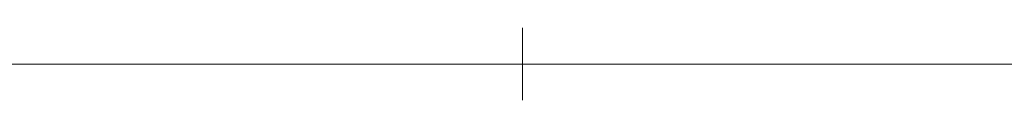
# Model space of a CAD drawing. Header units: metres. Extents: x 7419523 to 7420002, y 5501748 to 5502002.
# Tile 2 of 31: x 7419615.09 to 7419683.44, y 5501747.5 to 5501752.5. Entities that reach past the tile are written whole.
import ezdxf

# ---------------------------------------------------------------- set-up
doc = ezdxf.new("R2010")
doc.units = ezdxf.units.M
doc.header["$MEASUREMENT"] = 0
doc.linetypes.add('1', pattern=[0])
doc.layers.add('PARSI', color=7, linetype='CONTINUOUS', lineweight=20, true_color=0x0a0909)
doc.layers.add('Podzial_sekcyjny_krzyze', color=7, linetype='1', lineweight=0)
doc.layers.add('Podzial_sekcyjny_podstawowy', color=7, linetype='1', lineweight=0)

# ---------------------------------------------------------------- blocks, each defined once
blk = doc.blocks.new('mzsk01')
at = {"layer": 'PARSI'}
for p, q in [((0, -5), (0, 5)), ((5, 0), (-5, 0))]:
    blk.add_line(p, q, dxfattribs=at)

msp = doc.modelspace()

# ---------------------------------------------------------------- linework, layer by layer
at = {"layer": 'Podzial_sekcyjny_krzyze'}
for p, q in [((7419650, 5501747.5), (7419650, 5501752.5)), ((7419647.5, 5501750), (7419652.5, 5501750))]:
    msp.add_line(p, q, dxfattribs=at)
at = {"layer": 'Podzial_sekcyjny_krzyze', "color": 7}
for p, q in [((7419650, 5501747.5), (7419650, 5501752.5)), ((7419647.5, 5501750), (7419652.5, 5501750))]:
    msp.add_line(p, q, dxfattribs=at)
at = {"layer": 'Podzial_sekcyjny_podstawowy'}
msp.add_line((7419600, 5501750), (7420000, 5501750), dxfattribs=at)

# ---------------------------------------------------------------- block references
at = {"layer": 'PARSI', "color": 7, "ltscale": 0.5, "xscale": 0.5, "yscale": 0.5, "zscale": 0.5}
msp.add_blockref('mzsk01', (7419650, 5501750), dxfattribs=at)

doc.saveas('drawing.dxf')
